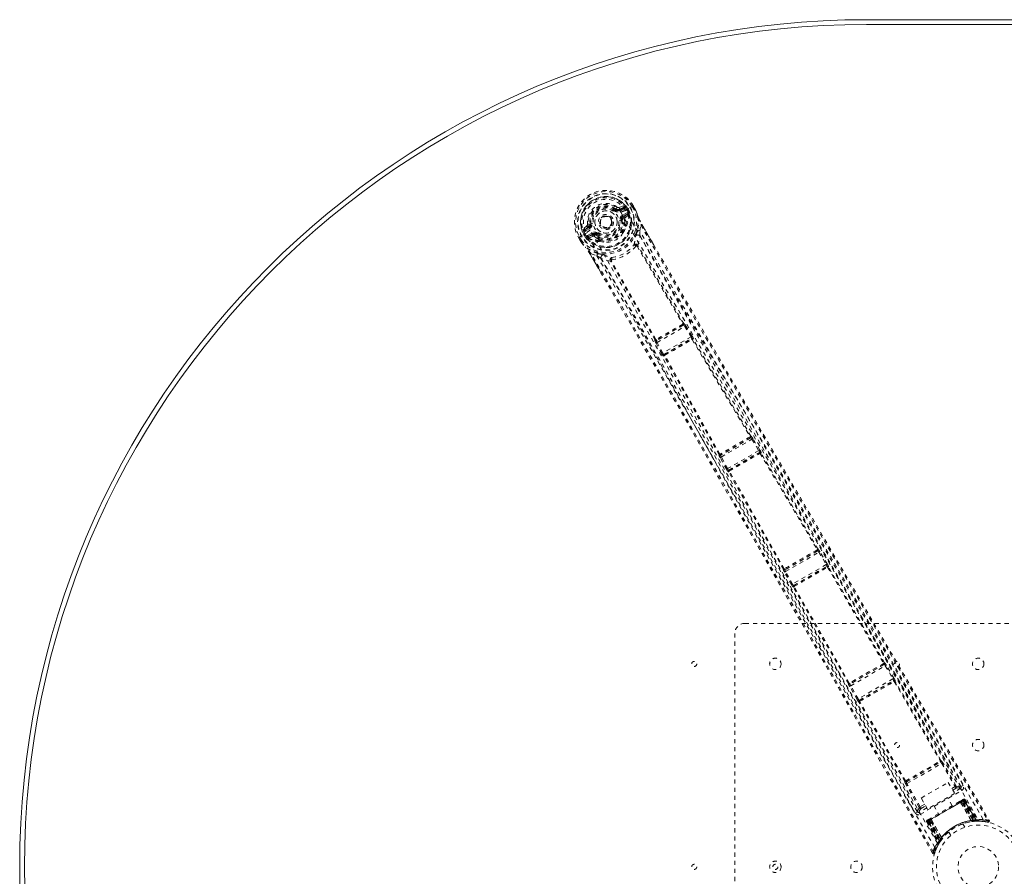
# Model space of a CAD drawing. Header units: inches. Extents: x 17.8 to 113.3, y 41.2 to 83.
# Tile 2 of 6: x 17.8 to 42.1, y 61.8 to 83. Entities that reach past the tile are written whole.
import ezdxf

# ---------------------------------------------------------------- set-up
doc = ezdxf.new("R2010")
doc.units = ezdxf.units.IN
doc.header["$MEASUREMENT"] = 0
doc.linetypes.add('SLD-Dashed', pattern=[0.075, 0.05, -0.025])
doc.linetypes.add('SLD-Solid', pattern=[0])

msp = doc.modelspace()

# ---------------------------------------------------------------- linework, layer by layer
at = {"color": 7, "linetype": 'SLD-Solid', "lineweight": 15}
for p, q in [((38.708, 82.956), (92.458, 82.956)), ((92.458, 82.837), (38.708, 82.837)), ((38.708, 82.837), (92.458, 82.837))]:
    msp.add_line(p, q, dxfattribs=at)
at = {"color": 7, "linetype": 'SLD-Dashed', "lineweight": 0}
for p, q in [((32.511, 78.271), (32.526, 78.29)), ((32.562, 78.337), (32.526, 78.29)), ((32.526, 78.29), (32.532, 78.286)), ((32.599, 78.282), (32.71, 78.323)), ((32.599, 78.282), (32.61, 78.264)), ((32.719, 78.369), (32.604, 78.33)), ((32.71, 78.323), (32.61, 78.264)), ((32.725, 78.297), (32.625, 78.238)), ((32.686, 78.133), (32.797, 78.197)), ((32.701, 78.107), (32.812, 78.171)), ((32.812, 78.171), (32.713, 78.085)), ((32.753, 78.075), (32.843, 78.151)), ((32.761, 78.252), (32.907, 78.336)), ((32.761, 78.252), (32.761, 78.252)), ((32.796, 78.272), (32.8, 78.274)), ((32.833, 78.205), (32.796, 78.272)), ((32.796, 78.272), (32.796, 78.272)), ((32.835, 78.212), (32.8, 78.274)), ((32.826, 78.289), (32.862, 78.226)), ((32.841, 78.192), (32.833, 78.205)), ((32.862, 78.225), (32.836, 78.212)), ((32.836, 78.211), (32.841, 78.192)), ((32.836, 78.211), (32.846, 78.187)), ((32.846, 78.165), (32.843, 78.151)), ((32.843, 78.151), (32.843, 78.151)), ((32.843, 78.151), (32.843, 78.151)), ((32.846, 78.165), (32.847, 78.169)), ((32.846, 78.165), (32.846, 78.165)), ((32.862, 78.226), (32.862, 78.225)), ((32.907, 78.336), (32.953, 78.363)), ((32.969, 78.283), (32.931, 78.35)), ((32.957, 78.365), (32.953, 78.363)), ((32.994, 78.296), (32.955, 78.364)), ((32.957, 78.365), (32.995, 78.297)), ((32.995, 78.297), (32.995, 78.297)), ((33.018, 78.256), (33.02, 78.252)), ((31.887, 77.921), (31.911, 77.924)), ((32.414, 78.058), (32.419, 78.049)), ((32.419, 78.049), (32.426, 78.037)), ((32.686, 78.022), (32.657, 78.019)), ((32.694, 77.927), (32.686, 78.022)), ((32.713, 78.085), (32.701, 78.107)), ((32.746, 77.896), (32.727, 77.93)), ((32.749, 77.939), (32.741, 78.041)), ((32.768, 77.906), (32.749, 77.939)), ((33.168, 77.912), (33.455, 77.415)), ((31.802, 77.698), (31.676, 77.625)), ((31.813, 77.873), (31.722, 77.794)), ((31.774, 77.598), (31.737, 77.661)), ((31.768, 77.678), (31.763, 77.676)), ((31.763, 77.676), (31.799, 77.614)), ((31.766, 77.777), (31.857, 77.853)), ((31.867, 77.836), (31.766, 77.777)), ((31.806, 77.612), (31.768, 77.678)), ((31.882, 77.81), (31.781, 77.751)), ((31.802, 77.698), (31.802, 77.698)), ((31.831, 77.639), (31.943, 77.704)), ((31.846, 77.613), (31.958, 77.678)), ((31.97, 77.657), (31.846, 77.613)), ((31.857, 77.853), (31.867, 77.836)), ((31.97, 77.657), (31.958, 77.678)), ((32.039, 77.649), (32.019, 77.659)), ((32.056, 77.672), (32.039, 77.649)), ((32.776, 77.882), (32.775, 77.86)), ((33.117, 77.749), (33.143, 77.897)), ((31.61, 77.587), (31.606, 77.585)), ((31.606, 77.585), (31.646, 77.518)), ((31.607, 77.586), (31.647, 77.518)), ((31.656, 77.614), (31.61, 77.587)), ((31.632, 77.6), (31.671, 77.533)), ((31.646, 77.518), (31.646, 77.518)), ((31.676, 77.625), (31.656, 77.614)), ((31.67, 77.478), (31.673, 77.474)), ((31.775, 77.597), (31.774, 77.598)), ((31.799, 77.614), (31.775, 77.597)), ((31.8, 77.613), (31.814, 77.599)), ((31.814, 77.599), (31.806, 77.612)), ((31.831, 77.583), (31.835, 77.581)), ((31.835, 77.581), (31.849, 77.577)), ((31.96, 77.616), (31.849, 77.577)), ((32.039, 77.649), (32.117, 77.594)), ((32.099, 77.519), (32.079, 77.552)), ((32.098, 77.567), (32.117, 77.533)), ((32.135, 77.49), (32.115, 77.501)), ((31.785, 77.34), (31.774, 77.354)), ((32.197, 76.65), (31.893, 77.176)), ((31.919, 77.19), (32.06, 77.139)), ((33.05, 77.372), (33.05, 77.373)), ((33.05, 77.372), (34.178, 75.459)), ((33.066, 77.398), (33.066, 77.398)), ((34.199, 75.469), (33.072, 77.381)), ((32.388, 77.007), (32.388, 77.007)), ((33.493, 75.062), (32.401, 76.994)), ((32.419, 77.009), (32.419, 77.008)), ((33.512, 75.075), (32.42, 77.008)), ((34.193, 75.428), (33.531, 75.046)), ((33.542, 75.001), (34.227, 75.396)), ((34.175, 75.452), (34.175, 75.452)), ((34.189, 75.427), (34.193, 75.428)), ((34.203, 75.47), (34.199, 75.469)), ((34.227, 75.396), (34.381, 75.145)), ((34.252, 75.412), (34.237, 75.435)), ((34.406, 75.16), (34.252, 75.412)), ((33.49, 75.058), (33.493, 75.062)), ((33.516, 74.987), (33.504, 75.012)), ((33.657, 74.728), (33.516, 74.987)), ((33.531, 75.046), (33.534, 75.05)), ((33.683, 74.742), (33.542, 75.001)), ((34.381, 75.145), (33.683, 74.742)), ((33.713, 74.707), (34.396, 75.102)), ((34.396, 75.102), (34.389, 75.093)), ((34.401, 75.074), (34.401, 75.074)), ((34.429, 75.083), (34.436, 75.091)), ((33.713, 74.669), (33.701, 74.667)), ((33.724, 74.709), (33.713, 74.707)), ((35.849, 72.65), (35.109, 72.223)), ((35.123, 72.18), (35.88, 72.616)), ((35.846, 72.65), (35.849, 72.65)), ((35.859, 72.692), (35.857, 72.692)), ((35.88, 72.616), (36.05, 72.337)), ((36.075, 72.352), (35.905, 72.632)), ((36.05, 72.337), (35.28, 71.893)), ((35.068, 72.235), (35.069, 72.237)), ((35.254, 71.878), (35.097, 72.165)), ((35.109, 72.223), (35.111, 72.225)), ((35.28, 71.893), (35.123, 72.18)), ((35.308, 71.857), (36.067, 72.295)), ((36.067, 72.295), (36.063, 72.289)), ((36.083, 72.269), (37.489, 69.897)), ((36.103, 72.278), (36.107, 72.284)), ((37.509, 69.907), (36.103, 72.278)), ((35.315, 71.857), (35.308, 71.857)), ((35.304, 71.817), (35.297, 71.816)), ((36.655, 69.414), (35.304, 71.817)), ((36.673, 69.426), (35.323, 71.83)), ((37.511, 69.907), (37.509, 69.907)), ((37.5, 69.866), (36.695, 69.401)), ((36.71, 69.358), (37.53, 69.831)), ((37.495, 69.864), (37.495, 69.864)), ((37.499, 69.866), (37.5, 69.866)), ((37.53, 69.831), (37.711, 69.528)), ((37.736, 69.544), (37.556, 69.846)), ((36.654, 69.412), (36.655, 69.414)), ((36.699, 69.405), (36.7, 69.405)), ((37.711, 69.528), (36.882, 69.05)), ((36.91, 69.014), (37.728, 69.486)), ((37.722, 69.48), (37.722, 69.48)), ((37.728, 69.486), (37.725, 69.482)), ((37.746, 69.462), (39.127, 67.1)), ((37.766, 69.471), (37.769, 69.476)), ((39.147, 67.11), (37.766, 69.471)), ((36.856, 69.035), (36.684, 69.343)), ((36.695, 69.401), (36.696, 69.402)), ((36.882, 69.05), (36.71, 69.358)), ((36.904, 68.974), (36.899, 68.973)), ((38.259, 66.597), (36.904, 68.974)), ((36.915, 69.014), (36.91, 69.014)), ((36.918, 69.016), (36.918, 69.016)), ((38.277, 66.609), (36.922, 68.986)), ((35.708, 68.081), (47.208, 68.081)), ((35.458, 56.331), (35.458, 67.831)), ((39.138, 67.069), (38.299, 66.584)), ((38.314, 66.541), (39.167, 67.034)), ((39.132, 67.067), (39.132, 67.067)), ((39.136, 67.069), (39.138, 67.069)), ((39.148, 67.11), (39.147, 67.11)), ((39.167, 67.034), (39.355, 66.714)), ((39.38, 66.729), (39.193, 67.049)), ((38.258, 66.596), (38.259, 66.597)), ((38.471, 66.204), (38.288, 66.527)), ((38.299, 66.584), (38.3, 66.586)), ((38.303, 66.588), (38.303, 66.588)), ((38.497, 66.219), (38.314, 66.541)), ((39.355, 66.714), (38.497, 66.219)), ((38.526, 66.184), (39.371, 66.672)), ((39.366, 66.666), (39.365, 66.666)), ((39.371, 66.672), (39.369, 66.668)), ((39.39, 66.647), (40.52, 64.694)), ((39.409, 66.657), (39.412, 66.661)), ((40.539, 64.704), (39.409, 66.657)), ((38.519, 66.143), (38.515, 66.143)), ((39.646, 64.188), (38.519, 66.143)), ((38.53, 66.184), (38.526, 66.184)), ((38.534, 66.186), (38.533, 66.186)), ((39.664, 64.2), (38.537, 66.155)), ((39.686, 64.176), (40.53, 64.663)), ((39.701, 64.133), (40.559, 64.629)), ((40.529, 64.663), (40.53, 64.663)), ((40.54, 64.704), (40.539, 64.704)), ((40.559, 64.629), (40.89, 64.058)), ((40.916, 64.073), (40.585, 64.644)), ((39.645, 64.188), (39.646, 64.188)), ((40.004, 63.546), (39.675, 64.119)), ((39.686, 64.176), (39.686, 64.177)), ((40.03, 63.561), (39.701, 64.133)), ((40.054, 63.777), (40.72, 64.162)), ((40.72, 64.162), (40.877, 63.89)), ((41.033, 64.057), (41.085, 64.088)), ((40.03, 63.374), (41.053, 63.964)), ((40.877, 63.89), (40.211, 63.505)), ((40.807, 64.01), (40.89, 64.058)), ((40.83, 63.971), (40.914, 64.02)), ((41.023, 64.016), (40.858, 63.921)), ((41.032, 64.059), (41.031, 64.061)), ((41.037, 64.047), (41.033, 64.057)), ((41.037, 64.047), (41.033, 64.056)), ((40.141, 63.626), (40.03, 63.561)), ((40.051, 63.521), (40.164, 63.587)), ((40.211, 63.505), (40.054, 63.777)), ((40.221, 63.209), (41.1, 63.717)), ((41.088, 63.71), (40.232, 63.216)), ((40.248, 63.225), (41.072, 63.701)), ((40.361, 63.592), (40.477, 63.39)), ((40.815, 63.585), (40.698, 63.787)), ((41.066, 63.73), (41.019, 63.703)), ((41.023, 63.672), (41.021, 63.671)), ((41.286, 63.221), (41.021, 63.671)), ((41.023, 63.672), (41.29, 63.221)), ((41.047, 63.686), (41.048, 63.687)), ((41.339, 63.218), (41.047, 63.686)), ((41.106, 63.72), (41.048, 63.687)), ((41.048, 63.687), (41.341, 63.219)), ((41.344, 63.231), (41.072, 63.701)), ((41.088, 63.71), (41.122, 63.729)), ((41.088, 63.71), (41.364, 63.233)), ((41.1, 63.717), (41.379, 63.234)), ((41.419, 63.219), (41.104, 63.723)), ((41.106, 63.72), (41.417, 63.222)), ((41.134, 63.736), (41.122, 63.729)), ((41.122, 63.729), (41.439, 63.222)), ((41.134, 63.736), (41.455, 63.222)), ((39.906, 63.407), (39.959, 63.437)), ((39.957, 63.44), (39.958, 63.439)), ((39.959, 63.437), (39.966, 63.428)), ((39.96, 63.436), (39.966, 63.429)), ((40.192, 63.537), (40, 63.426)), ((40.187, 63.189), (40.22, 63.209)), ((40.198, 63.196), (40.187, 63.189)), ((40.187, 63.189), (40.471, 62.654)), ((40.198, 63.196), (40.479, 62.668)), ((40.213, 63.209), (40.492, 62.684)), ((40.272, 63.239), (40.214, 63.205)), ((40.214, 63.205), (40.49, 62.687)), ((40.499, 62.726), (40.22, 63.209)), ((40.273, 63.272), (40.226, 63.245)), ((40.232, 63.216), (40.507, 62.738)), ((40.248, 63.225), (40.519, 62.755)), ((40.272, 63.239), (40.273, 63.239)), ((40.531, 62.751), (40.272, 63.239)), ((40.273, 63.239), (40.532, 62.753)), ((40.299, 63.254), (40.297, 63.253)), ((40.554, 62.796), (40.297, 63.253)), ((40.299, 63.254), (40.556, 62.8)), ((41.078, 63.139), (41.075, 63.138)), ((41.126, 63.056), (41.078, 63.139)), ((41.286, 63.221), (41.29, 63.221)), ((41.296, 63.196), (41.302, 63.197)), ((41.341, 63.219), (41.339, 63.218)), ((41.341, 63.219), (41.417, 63.222)), ((41.344, 63.231), (41.347, 63.202)), ((41.365, 63.204), (41.367, 63.204)), ((41.367, 63.204), (41.368, 63.204)), ((41.368, 63.204), (41.443, 63.208)), ((41.379, 63.205), (41.381, 63.205)), ((41.439, 63.222), (41.455, 63.222)), ((41.457, 63.209), (41.473, 63.209)), ((41.464, 63.208), (41.48, 63.208)), ((41.696, 63.183), (41.57, 63.198)), ((40.732, 62.939), (40.78, 62.856)), ((41.126, 63.056), (41.124, 63.055)), ((40.494, 62.663), (40.437, 62.557)), ((40.471, 62.654), (40.479, 62.668)), ((40.471, 62.625), (40.479, 62.639)), ((40.489, 62.657), (40.53, 62.72)), ((40.49, 62.687), (40.531, 62.751)), ((40.523, 62.71), (40.499, 62.726)), ((40.542, 62.738), (40.519, 62.755)), ((40.53, 62.72), (40.531, 62.722)), ((40.532, 62.753), (40.531, 62.751)), ((40.532, 62.723), (40.531, 62.722)), ((40.562, 62.762), (40.543, 62.735)), ((40.554, 62.796), (40.556, 62.8)), ((40.33, 62.42), (40.356, 62.435)), ((40.433, 62.55), (40.385, 62.426)), ((40.425, 62.533), (40.434, 62.556))]:
    msp.add_line(p, q, dxfattribs=at)
at = {"color": 7, "linetype": 'SLD-Dashed', "lineweight": 0, "flags": 128}
for points in [[(32.651, 78.209), (32.606, 78.274), (32.546, 78.329), (32.475, 78.369), (32.397, 78.395), (32.314, 78.404), (32.23, 78.398), (32.148, 78.376), (32.071, 78.34), (32.001, 78.291), (31.941, 78.231), (31.894, 78.162), (31.861, 78.085), (31.843, 78.004), (31.843, 77.923), (31.86, 77.844), (31.894, 77.772)], [(32.493, 78.247), (32.497, 78.251), (32.5, 78.256), (32.503, 78.26), (32.506, 78.263), (32.508, 78.266), (32.51, 78.269), (32.511, 78.27), (32.511, 78.271)], [(32.625, 78.238), (32.622, 78.243), (32.619, 78.248), (32.616, 78.253), (32.614, 78.257), (32.612, 78.26), (32.611, 78.262), (32.61, 78.264), (32.61, 78.264)], [(32.651, 78.209), (33.627, 76.537), (34.62, 74.871), (35.619, 73.206), (36.617, 71.537), (37.61, 69.863), (38.9, 67.663), (40.181, 65.455), (41.456, 63.243)], [(32.725, 78.297), (32.723, 78.302), (32.72, 78.306), (32.717, 78.311), (32.715, 78.315), (32.713, 78.318), (32.712, 78.32), (32.711, 78.322), (32.71, 78.323)], [(32.754, 78.333), (32.743, 78.312), (32.725, 78.297)], [(41.578, 63.249), (40.359, 65.366), (39.134, 67.479), (37.902, 69.585), (36.661, 71.683), (35.68, 73.327), (34.698, 74.967), (33.722, 76.608), (32.761, 78.252)], [(32.797, 78.197), (32.815, 78.204), (32.833, 78.205)], [(32.812, 78.171), (32.812, 78.172), (32.811, 78.174), (32.81, 78.176), (32.808, 78.179), (32.806, 78.183), (32.803, 78.188), (32.8, 78.192), (32.797, 78.197)], [(32.836, 78.212), (32.836, 78.212), (32.836, 78.211)], [(32.931, 78.35), (32.937, 78.353), (32.942, 78.356), (32.947, 78.359), (32.951, 78.361), (32.954, 78.363), (32.956, 78.364), (32.957, 78.365), (32.957, 78.365)], [(32.969, 78.283), (32.975, 78.286), (32.98, 78.288), (32.985, 78.291), (32.989, 78.294), (32.992, 78.296), (32.994, 78.297), (32.995, 78.297), (32.995, 78.297)], [(33.02, 78.252), (33.02, 78.251), (33.019, 78.25), (33.018, 78.25), (33.017, 78.251), (33.012, 78.259), (33.01, 78.262), (33.008, 78.262), (33.006, 78.262), (33.003, 78.262), (33.001, 78.261), (32.999, 78.261), (32.997, 78.262), (32.993, 78.268), (32.99, 78.271), (32.986, 78.274), (32.977, 78.277), (32.973, 78.279), (32.969, 78.283)], [(33.018, 78.256), (33.051, 78.173), (33.073, 78.104)], [(33.077, 78.094), (33.054, 78.166), (33.02, 78.252)], [(31.94, 77.928), (31.935, 77.927), (31.929, 77.926), (31.924, 77.926), (31.92, 77.925), (31.916, 77.925), (31.913, 77.924), (31.911, 77.924), (31.911, 77.924)], [(32.627, 78.015), (32.633, 78.015), (32.638, 78.016), (32.643, 78.017), (32.648, 78.017), (32.651, 78.018), (32.654, 78.018), (32.656, 78.018), (32.657, 78.019)], [(32.686, 78.133), (32.688, 78.128), (32.691, 78.123), (32.694, 78.119), (32.696, 78.115), (32.698, 78.111), (32.699, 78.109), (32.7, 78.107), (32.701, 78.107)], [(32.741, 78.041), (32.744, 78.063), (32.753, 78.075)], [(32.768, 77.906), (32.776, 77.883), (32.776, 77.882)], [(33.077, 78.094), (33.085, 77.919), (33.06, 77.763)], [(33.073, 78.104), (33.08, 78.085), (33.091, 78.063)], [(33.077, 78.094), (33.076, 78.099), (33.073, 78.104)], [(33.091, 78.063), (33.113, 78.014), (33.168, 77.912)], [(33.168, 77.912), (33.168, 77.912), (33.167, 77.911), (33.165, 77.91), (33.162, 77.908), (33.159, 77.906), (33.154, 77.903), (33.149, 77.9), (33.143, 77.897)], [(33.452, 77.413), (33.331, 77.624), (33.167, 77.911)], [(31.781, 77.751), (31.759, 77.744), (31.735, 77.745)], [(31.766, 77.777), (31.766, 77.777), (31.767, 77.775), (31.769, 77.773), (31.771, 77.77), (31.773, 77.766), (31.775, 77.761), (31.778, 77.756), (31.781, 77.751)], [(40.386, 62.561), (39.163, 64.675), (37.945, 66.792), (36.737, 68.912), (35.541, 71.037), (34.608, 72.708), (33.678, 74.378), (32.746, 76.044), (31.802, 77.698)], [(31.882, 77.81), (31.879, 77.815), (31.876, 77.819), (31.874, 77.824), (31.872, 77.828), (31.87, 77.831), (31.868, 77.833), (31.867, 77.835), (31.867, 77.836)], [(40.453, 62.663), (39.232, 64.773), (38.018, 66.886), (36.814, 69.002), (35.622, 71.122), (34.693, 72.791), (33.767, 74.458), (32.837, 76.121), (31.894, 77.772)], [(31.943, 77.704), (31.946, 77.699), (31.949, 77.694), (31.951, 77.69), (31.953, 77.686), (31.955, 77.683), (31.957, 77.68), (31.958, 77.679), (31.958, 77.678)], [(32.074, 77.696), (32.071, 77.691), (32.068, 77.687), (32.065, 77.683), (32.062, 77.679), (32.06, 77.676), (32.058, 77.674), (32.057, 77.672), (32.056, 77.672)], [(32.71, 77.712), (32.741, 77.764), (32.775, 77.86)], [(41.085, 64.088), (40.776, 64.615), (40.45, 65.173), (40.105, 65.762), (39.742, 66.381), (39.367, 67.021), (39.317, 67.107), (39.266, 67.194), (39.215, 67.281), (39.164, 67.369), (39.113, 67.457), (39.048, 67.567), (38.853, 67.9), (38.68, 68.196), (38.528, 68.455), (38.397, 68.678), (38.326, 68.8), (38.262, 68.908), (38.208, 69.001), (38.162, 69.08), (38.125, 69.143), (38.096, 69.192), (38.03, 69.305), (37.942, 69.456), (37.678, 69.906), (37.435, 70.322), (37.318, 70.52), (37.208, 70.71), (37.102, 70.89), (36.971, 71.114), (36.838, 71.341), (36.709, 71.561), (36.583, 71.777), (36.019, 72.743), (35.419, 73.771), (34.846, 74.756), (34.266, 75.755), (33.684, 76.762), (33.117, 77.749)], [(33.143, 77.897), (33.807, 76.738), (34.484, 75.565), (35.176, 74.373), (35.842, 73.227), (36.531, 72.047), (37.22, 70.868), (37.877, 69.745), (38.46, 68.75), (38.867, 68.054), (39.536, 66.911), (40.114, 65.925), (40.664, 64.985), (41.194, 64.08), (41.702, 63.212)], [(31.606, 77.585), (31.606, 77.585), (31.607, 77.586), (31.609, 77.587), (31.612, 77.589), (31.616, 77.591), (31.621, 77.594), (31.627, 77.597), (31.632, 77.6)], [(31.671, 77.533), (31.666, 77.53), (31.661, 77.526), (31.656, 77.524), (31.652, 77.521), (31.649, 77.52), (31.646, 77.519), (31.645, 77.518), (31.646, 77.518)], [(31.671, 77.533), (31.672, 77.528), (31.671, 77.515), (31.671, 77.51), (31.673, 77.505), (31.675, 77.501), (31.675, 77.499), (31.675, 77.497), (31.672, 77.494), (31.67, 77.491), (31.669, 77.49), (31.669, 77.488), (31.67, 77.484), (31.674, 77.476), (31.674, 77.475), (31.674, 77.474), (31.674, 77.474), (31.673, 77.474)], [(31.67, 77.478), (31.725, 77.408), (31.774, 77.354)], [(31.673, 77.474), (31.73, 77.402), (31.781, 77.346)], [(31.8, 77.613), (31.799, 77.614), (31.799, 77.614)], [(31.806, 77.612), (31.817, 77.628), (31.831, 77.639)], [(31.831, 77.639), (31.834, 77.634), (31.837, 77.63), (31.839, 77.625), (31.842, 77.621), (31.843, 77.618), (31.845, 77.616), (31.846, 77.614), (31.846, 77.613)], [(31.995, 77.611), (31.974, 77.619), (31.96, 77.616)], [(32.079, 77.552), (32.039, 77.577), (31.995, 77.611)], [(32.115, 77.501), (32.114, 77.501), (32.099, 77.519)], [(32.135, 77.49), (32.235, 77.472), (32.296, 77.473)], [(33.021, 77.639), (33.018, 77.627), (33.016, 77.618)], [(33.066, 77.398), (33.059, 77.407), (33.051, 77.412), (33.042, 77.414), (33.034, 77.413), (33.028, 77.408), (33.023, 77.4), (33.022, 77.39), (33.023, 77.38)], [(33.066, 77.398), (33.101, 77.509), (33.121, 77.622)], [(41.033, 64.057), (39.049, 67.446), (37.065, 70.834), (35.086, 74.224), (33.121, 77.622)], [(33.455, 77.415), (35.292, 74.232), (37.433, 70.562), (39.581, 66.895), (41.728, 63.227)], [(31.774, 77.354), (31.777, 77.349), (31.781, 77.346)], [(32.076, 77.195), (31.928, 77.251), (31.781, 77.346)], [(31.893, 77.176), (31.893, 77.176), (31.894, 77.176), (31.896, 77.177), (31.899, 77.179), (31.903, 77.181), (31.908, 77.184), (31.913, 77.187), (31.919, 77.19)], [(31.895, 77.176), (32.034, 76.936), (32.155, 76.729), (32.2, 76.651)], [(40.356, 62.435), (39.894, 63.248), (39.413, 64.093), (38.914, 64.969), (38.534, 65.637), (38.483, 65.726), (38.432, 65.815), (38.381, 65.904), (38.33, 65.994), (38.279, 66.084), (38.218, 66.192), (38.036, 66.511), (37.871, 66.802), (37.721, 67.066), (37.586, 67.302), (37.335, 67.743), (37.115, 68.129), (36.79, 68.701), (36.493, 69.221), (36.225, 69.692), (35.924, 70.22), (35.617, 70.759), (35.023, 71.8), (34.39, 72.907), (33.777, 73.976), (33.158, 75.052), (32.533, 76.134), (31.919, 77.19)], [(32.06, 77.139), (32.44, 76.483), (32.838, 75.795), (33.252, 75.076), (33.684, 74.324), (34.107, 73.586), (34.463, 72.963), (34.803, 72.368), (35.168, 71.729), (35.558, 71.047), (35.677, 70.837), (35.799, 70.623), (35.923, 70.406), (36.031, 70.217), (36.118, 70.063), (36.21, 69.902), (36.306, 69.734), (36.406, 69.558), (36.608, 69.202), (36.826, 68.819), (37.06, 68.409), (37.105, 68.329), (37.117, 68.308), (37.125, 68.294), (37.137, 68.274), (37.151, 68.248), (37.169, 68.217), (37.189, 68.181), (37.262, 68.054), (37.357, 67.886), (37.457, 67.711), (37.573, 67.508), (37.705, 67.274), (37.762, 67.175), (37.821, 67.071), (37.883, 66.962), (37.947, 66.849), (37.988, 66.777), (38.028, 66.708), (38.441, 65.982), (38.839, 65.283), (39.216, 64.62), (39.572, 63.995), (39.906, 63.407)], [(32.388, 77.007), (32.276, 77.033), (32.167, 77.072)], [(32.167, 77.072), (34.128, 73.671), (36.074, 70.262), (38.016, 66.849), (39.959, 63.437)], [(32.203, 77.166), (32.215, 77.163), (32.223, 77.161)], [(32.427, 77.036), (32.418, 77.042), (32.409, 77.045), (32.4, 77.045), (32.392, 77.042), (32.387, 77.036), (32.384, 77.027), (32.385, 77.017), (32.388, 77.007)], [(40.33, 62.42), (38.228, 66.114), (36.125, 69.807), (34.018, 73.497), (32.197, 76.65)], [(34.175, 75.452), (34.176, 75.452), (34.176, 75.453), (34.177, 75.455), (34.178, 75.459)], [(34.189, 75.427), (34.194, 75.432), (34.198, 75.437), (34.2, 75.443), (34.199, 75.449), (34.196, 75.454), (34.191, 75.457), (34.185, 75.459), (34.178, 75.459)], [(34.227, 75.396), (34.235, 75.401), (34.244, 75.406), (34.249, 75.41), (34.252, 75.412)], [(33.512, 75.075), (33.509, 75.069), (33.507, 75.063), (33.508, 75.056), (33.511, 75.051), (33.515, 75.048), (33.521, 75.046), (33.528, 75.047), (33.534, 75.05)], [(33.512, 75.075), (33.516, 75.073), (33.518, 75.073), (33.519, 75.073), (33.52, 75.074)], [(33.516, 74.987), (33.519, 74.988), (33.525, 74.992), (33.533, 74.996), (33.542, 75.001)], [(34.381, 75.145), (34.386, 75.148), (34.39, 75.15), (34.394, 75.153), (34.398, 75.155), (34.401, 75.157), (34.403, 75.159), (34.405, 75.16), (34.406, 75.16)], [(34.408, 75.073), (34.411, 75.078), (34.412, 75.084), (34.411, 75.089), (34.409, 75.093), (34.405, 75.095), (34.4, 75.096), (34.394, 75.095), (34.389, 75.093)], [(34.408, 75.073), (35.121, 73.878), (35.836, 72.682)], [(35.857, 72.692), (35.142, 73.888), (34.429, 75.083)], [(33.657, 74.728), (33.658, 74.728), (33.66, 74.729), (33.662, 74.731), (33.666, 74.732), (33.669, 74.735), (33.674, 74.737), (33.678, 74.739), (33.683, 74.742)], [(35.069, 72.237), (34.391, 73.454), (33.713, 74.669)], [(33.724, 74.709), (33.719, 74.705), (33.715, 74.701), (33.714, 74.696), (33.714, 74.691), (33.716, 74.687), (33.72, 74.684), (33.726, 74.683), (33.732, 74.683)], [(33.734, 74.689), (33.733, 74.688), (33.733, 74.688), (33.732, 74.686), (33.732, 74.683)], [(35.088, 72.25), (34.41, 73.467), (33.732, 74.683)], [(35.834, 72.675), (35.834, 72.675), (35.835, 72.676), (35.836, 72.678), (35.836, 72.682)], [(35.846, 72.65), (35.852, 72.655), (35.856, 72.66), (35.858, 72.666), (35.857, 72.671), (35.854, 72.676), (35.849, 72.68), (35.843, 72.682), (35.836, 72.682)], [(35.88, 72.616), (35.889, 72.622), (35.897, 72.627), (35.903, 72.63), (35.905, 72.632)], [(35.903, 72.631), (35.897, 72.644), (35.895, 72.648)], [(36.05, 72.337), (36.054, 72.339), (36.059, 72.342), (36.063, 72.345), (36.067, 72.347), (36.07, 72.349), (36.073, 72.35), (36.074, 72.352), (36.075, 72.352)], [(35.088, 72.25), (35.085, 72.244), (35.083, 72.238), (35.084, 72.232), (35.087, 72.227), (35.091, 72.224), (35.097, 72.222), (35.104, 72.223), (35.111, 72.225)], [(35.088, 72.182), (35.091, 72.178), (35.099, 72.166)], [(35.097, 72.165), (35.1, 72.167), (35.106, 72.17), (35.114, 72.175), (35.123, 72.18)], [(36.083, 72.269), (36.086, 72.274), (36.087, 72.279), (36.087, 72.284), (36.084, 72.288), (36.08, 72.291), (36.075, 72.292), (36.069, 72.291), (36.063, 72.289)], [(35.254, 71.878), (35.255, 71.879), (35.257, 71.88), (35.26, 71.881), (35.263, 71.883), (35.267, 71.885), (35.271, 71.887), (35.276, 71.89), (35.28, 71.893)], [(35.315, 71.857), (35.31, 71.853), (35.307, 71.849), (35.305, 71.844), (35.305, 71.839), (35.307, 71.835), (35.311, 71.831), (35.317, 71.83), (35.323, 71.83)], [(35.325, 71.836), (35.324, 71.836), (35.324, 71.835), (35.323, 71.833), (35.323, 71.83)], [(37.487, 69.89), (37.488, 69.891), (37.488, 69.891), (37.489, 69.893), (37.489, 69.897)], [(37.499, 69.866), (37.504, 69.87), (37.508, 69.875), (37.51, 69.881), (37.51, 69.887), (37.507, 69.892), (37.502, 69.895), (37.496, 69.897), (37.489, 69.897)], [(37.53, 69.831), (37.539, 69.836), (37.547, 69.841), (37.553, 69.845), (37.556, 69.846)], [(37.554, 69.845), (37.548, 69.858), (37.545, 69.863)], [(36.673, 69.426), (36.67, 69.42), (36.669, 69.414), (36.669, 69.408), (36.672, 69.403), (36.677, 69.4), (36.683, 69.399), (36.689, 69.4), (36.696, 69.402)], [(36.673, 69.426), (36.677, 69.424), (36.679, 69.424), (36.68, 69.424), (36.681, 69.425)], [(37.711, 69.528), (37.715, 69.531), (37.72, 69.534), (37.724, 69.536), (37.728, 69.539), (37.731, 69.54), (37.734, 69.542), (37.735, 69.543), (37.736, 69.544)], [(37.746, 69.462), (37.749, 69.467), (37.75, 69.473), (37.749, 69.478), (37.747, 69.482), (37.743, 69.484), (37.737, 69.485), (37.731, 69.485), (37.725, 69.482)], [(37.746, 69.462), (37.743, 69.463), (37.741, 69.463), (37.74, 69.463), (37.739, 69.463)], [(36.675, 69.36), (36.678, 69.355), (36.686, 69.344)], [(36.684, 69.343), (36.687, 69.345), (36.693, 69.348), (36.701, 69.353), (36.71, 69.358)], [(36.856, 69.035), (36.857, 69.036), (36.859, 69.037), (36.861, 69.038), (36.865, 69.04), (36.868, 69.042), (36.873, 69.045), (36.877, 69.047), (36.882, 69.05)], [(36.915, 69.014), (36.91, 69.01), (36.906, 69.005), (36.904, 69), (36.904, 68.995), (36.907, 68.991), (36.911, 68.988), (36.916, 68.986), (36.922, 68.986)], [(36.925, 68.992), (36.924, 68.992), (36.923, 68.991), (36.922, 68.99), (36.922, 68.986)], [(40.745, 64.55), (40.521, 64.932), (40.233, 65.424), (39.965, 65.883), (39.716, 66.308), (39.49, 66.693), (39.284, 67.045), (39.097, 67.364), (38.929, 67.651), (38.699, 68.044), (38.549, 68.3)], [(39.125, 67.093), (39.125, 67.093), (39.126, 67.094), (39.127, 67.096), (39.127, 67.1)], [(39.136, 67.069), (39.141, 67.073), (39.145, 67.078), (39.147, 67.084), (39.147, 67.089), (39.144, 67.094), (39.14, 67.098), (39.134, 67.1), (39.127, 67.1)], [(39.167, 67.034), (39.176, 67.039), (39.184, 67.044), (39.19, 67.047), (39.193, 67.049)], [(39.191, 67.048), (39.186, 67.059), (39.184, 67.062)], [(38.277, 66.609), (38.274, 66.603), (38.273, 66.597), (38.274, 66.591), (38.276, 66.587), (38.281, 66.584), (38.287, 66.582), (38.293, 66.583), (38.3, 66.586)], [(38.277, 66.609), (38.281, 66.607), (38.283, 66.607), (38.284, 66.607), (38.284, 66.608)], [(38.281, 66.541), (38.283, 66.537), (38.29, 66.528)], [(38.288, 66.527), (38.291, 66.528), (38.297, 66.532), (38.305, 66.536), (38.314, 66.541)], [(39.355, 66.714), (39.359, 66.717), (39.364, 66.72), (39.368, 66.722), (39.372, 66.724), (39.375, 66.726), (39.378, 66.728), (39.379, 66.729), (39.38, 66.729)], [(39.39, 66.647), (39.393, 66.653), (39.394, 66.659), (39.393, 66.664), (39.391, 66.668), (39.386, 66.671), (39.381, 66.672), (39.375, 66.671), (39.369, 66.668)], [(39.39, 66.647), (39.387, 66.649), (39.385, 66.649), (39.384, 66.649), (39.383, 66.649)], [(38.471, 66.204), (38.472, 66.205), (38.474, 66.206), (38.476, 66.207), (38.48, 66.209), (38.484, 66.211), (38.488, 66.214), (38.492, 66.216), (38.497, 66.219)], [(38.53, 66.184), (38.525, 66.18), (38.521, 66.175), (38.519, 66.17), (38.519, 66.165), (38.522, 66.16), (38.526, 66.157), (38.531, 66.155), (38.537, 66.155)], [(38.54, 66.162), (38.539, 66.161), (38.538, 66.16), (38.538, 66.159), (38.537, 66.155)], [(39.672, 64.198), (39.881, 64.319), (40.095, 64.443), (40.308, 64.566), (40.518, 64.687)], [(39.69, 64.179), (39.792, 64.238), (39.895, 64.297), (39.998, 64.357), (40.102, 64.417), (40.197, 64.472), (40.292, 64.527), (40.384, 64.58), (40.455, 64.621), (40.525, 64.661)], [(40.529, 64.663), (40.534, 64.667), (40.538, 64.673), (40.54, 64.678), (40.539, 64.684), (40.537, 64.688), (40.532, 64.692), (40.527, 64.694), (40.52, 64.694)], [(40.559, 64.629), (40.568, 64.634), (40.576, 64.639), (40.582, 64.642), (40.585, 64.644)], [(39.664, 64.2), (39.661, 64.194), (39.66, 64.188), (39.661, 64.182), (39.663, 64.178), (39.668, 64.175), (39.674, 64.174), (39.68, 64.174), (39.686, 64.177)], [(39.664, 64.2), (39.668, 64.198), (39.67, 64.198), (39.671, 64.198), (39.672, 64.198)], [(39.675, 64.119), (39.676, 64.119), (39.678, 64.12), (39.681, 64.122), (39.684, 64.123), (39.688, 64.126), (39.692, 64.128), (39.697, 64.131), (39.701, 64.133)], [(40.916, 64.073), (40.913, 64.071), (40.907, 64.068), (40.899, 64.063), (40.89, 64.058)], [(41.033, 64.057), (40.999, 64.071), (40.925, 64.061)], [(40.914, 64.02), (40.988, 64.03), (41.023, 64.016)], [(41.053, 63.964), (41.041, 63.984), (41.032, 64), (41.025, 64.012), (41.023, 64.016)], [(41, 63.692), (40.824, 63.591), (40.646, 63.488), (40.467, 63.385), (40.291, 63.283)], [(41.021, 63.671), (40.842, 63.568), (40.66, 63.463), (40.478, 63.358), (40.299, 63.254)], [(41.007, 63.696), (41.006, 63.696), (41.005, 63.695), (41.003, 63.694), (41.001, 63.693)], [(41.001, 63.693), (41.005, 63.693), (41.011, 63.689), (41.017, 63.681), (41.023, 63.672)], [(41.047, 63.686), (41.045, 63.685), (41.04, 63.682), (41.032, 63.678), (41.023, 63.672)], [(41.072, 63.701), (41.079, 63.705), (41.086, 63.709), (41.092, 63.712), (41.097, 63.715), (41.101, 63.717), (41.104, 63.719), (41.106, 63.72), (41.106, 63.72)], [(41.082, 63.74), (41.081, 63.739), (41.079, 63.738), (41.077, 63.737), (41.073, 63.735)], [(41.1, 63.717), (41.113, 63.724), (41.124, 63.731), (41.128, 63.733), (41.131, 63.735), (41.134, 63.736)], [(39.959, 63.437), (39.964, 63.473), (40.01, 63.532)], [(40, 63.426), (40.005, 63.462), (40.051, 63.521)], [(40, 63.426), (40, 63.424), (40.002, 63.421), (40.005, 63.416), (40.009, 63.41), (40.013, 63.402), (40.018, 63.393), (40.024, 63.384), (40.03, 63.374)], [(40.004, 63.546), (40.007, 63.548), (40.013, 63.551), (40.02, 63.556), (40.03, 63.561)], [(40.232, 63.216), (40.22, 63.208), (40.209, 63.202), (40.201, 63.198), (40.198, 63.196)], [(40.218, 63.241), (40.215, 63.239), (40.212, 63.238), (40.21, 63.237), (40.21, 63.236)], [(40.214, 63.205), (40.214, 63.205), (40.216, 63.206), (40.219, 63.208), (40.223, 63.21), (40.228, 63.213), (40.235, 63.217), (40.241, 63.221), (40.248, 63.225)], [(40.297, 63.253), (40.288, 63.248), (40.281, 63.244), (40.276, 63.241), (40.273, 63.239)], [(40.291, 63.283), (40.288, 63.282), (40.287, 63.28), (40.285, 63.28), (40.285, 63.279)], [(40.297, 63.253), (40.294, 63.258), (40.292, 63.263), (40.29, 63.268), (40.289, 63.272), (40.289, 63.276), (40.289, 63.279), (40.289, 63.281), (40.291, 63.283)], [(41.153, 63.165), (41.141, 63.163), (41.13, 63.158)], [(41.302, 63.197), (41.3, 63.197), (41.299, 63.199), (41.297, 63.201), (41.296, 63.204), (41.294, 63.207), (41.293, 63.211), (41.291, 63.216), (41.29, 63.221)], [(41.532, 63.202), (41.49, 63.208), (41.305, 63.196)], [(41.48, 63.208), (41.478, 63.208), (41.478, 63.208)], [(41.696, 63.186), (41.704, 63.186), (41.712, 63.188), (41.72, 63.191), (41.726, 63.197), (41.73, 63.203), (41.732, 63.21), (41.732, 63.218), (41.729, 63.225)], [(41.728, 63.227), (41.727, 63.227), (41.726, 63.226), (41.721, 63.223), (41.712, 63.218), (41.707, 63.215), (41.702, 63.212)], [(40.513, 62.694), (40.517, 62.703), (40.521, 62.711)], [(40.569, 62.774), (40.57, 62.776), (40.57, 62.778), (40.569, 62.78), (40.567, 62.783), (40.565, 62.786), (40.562, 62.789), (40.558, 62.793), (40.554, 62.796)]]:
    msp.add_lwpolyline(points, dxfattribs=at)
at = {"color": 7, "linetype": 'SLD-Dashed', "lineweight": 0}
for centre, radius in [((32.284, 77.971), 0.7), ((32.284, 77.971), 0.69), ((32.284, 77.971), 0.623), ((32.284, 77.971), 0.32), ((32.284, 77.971), 0.275), ((32.284, 77.971), 0.188), ((32.284, 77.971), 0.156), ((32.284, 77.971), 0.142), ((32.284, 77.971), 0.14), ((32.284, 77.971), 0.138), ((36.458, 67.081), 0.141), ((41.458, 67.081), 0.141), ((34.458, 67.081), 0.0625), ((39.458, 67.081), 0.0625), ((39.458, 65.081), 0.0625), ((41.458, 65.081), 0.141), ((41.458, 62.081), 1.125), ((41.458, 62.081), 1.03), ((41.458, 62.081), 0.5), ((34.458, 62.081), 0.0625), ((36.458, 62.081), 0.141), ((36.458, 62.081), 0.0625), ((38.458, 62.081), 0.141)]:
    msp.add_circle(centre, radius, dxfattribs=at)
at = {"color": 7, "linetype": 'SLD-Solid', "lineweight": 15}
for radius in [20.875, 20.757, 20.757]:
    msp.add_arc((38.708, 62.081), radius, 90, 270, dxfattribs=at)
at = {"color": 7, "linetype": 'SLD-Dashed', "lineweight": 0}
for centre, radius, start, end in [((32.284, 77.971), 0.78, 30.3208, 209.6784), ((32.284, 77.971), 0.78, 30, 209.6863), ((32.284, 77.971), 0.75, 30.321, 209.679), ((32.284, 77.971), 0.629, 30.4095, 209.586), ((32.284, 77.971), 0.599, 30.4095, 209.5861), ((32.282, 77.975), 0.554, 30.0505, 209.9567), ((32.284, 77.971), 0.459, 52.774, 187.226), ((32.284, 77.971), 0.753, 215.5814, 24.4205), ((32.284, 77.971), 0.788, 219.1184, 20.8816), ((32.284, 77.971), 0.632, 216.2982, 23.7018), ((32.284, 77.971), 0.602, 216.4998, 19.3934), ((32.284, 77.971), 0.4, 52.774, 187.226), ((32.284, 77.971), 0.376, 52.774, 187.226), ((32.284, 77.971), 0.346, 52.774, 187.2261), ((32.284, 77.971), 0.275, 0.0001, 179.9999), ((32.565, 78.341), 0.119, 232.7734, 300.0001), ((32.565, 78.341), 0.089, 232.774, 300), ((32.569, 78.347), 0.0716, 238.9534, 295.1644), ((32.589, 78.373), 0.0457, 232.6685, 288.507), ((32.584, 78.308), 0.0301, 301.4547, 47.6199), ((32.836, 77.902), 0.358, 102.1164, 121.0937), ((32.696, 78.349), 0.0299, 298.0484, 42.1087), ((32.591, 78.208), 0.206, 37.6597, 51.6582), ((32.284, 77.971), 0.593, 30.4056, 37.6091), ((32.409, 78.15), 0.434, 325.8006, 0.1521), ((32.365, 78.116), 0.483, 327.9637, 5.8047), ((32.828, 78.145), 0.0305, 52.2036, 120.9927), ((32.741, 78.152), 0.107, 9.3412, 21.8477), ((36.385, 80.046), 3.816, 207.2813, 208.04), ((32.296, 77.887), 0.81, 27.0579, 30.3735), ((31.783, 77.908), 0.0456, 311.3904, 7.4343), ((32.507, 72.793), 5.165, 96.8971, 97.5553), ((31.816, 77.912), 0.0713, 304.7303, 7.1564), ((31.822, 77.913), 0.089, 300, 7.226), ((31.822, 77.913), 0.119, 300.0007, 7.2244), ((32.284, 77.971), 0.275, 180.0002, 359.9998), ((32.284, 77.971), 0.376, 232.774, 7.226), ((32.284, 77.971), 0.346, 232.774, 7.2261), ((32.279, 77.98), 0.451, 246.3983, 353.6016), ((32.286, 77.967), 0.41, 245.7179, 354.3037), ((32.745, 78.03), 0.119, 120, 187.225), ((32.745, 78.03), 0.089, 120, 187.226), ((32.75, 78.032), 0.0647, 124.7199, 188.8865), ((32.717, 78.021), 0.031, 40.0017, 178.1899), ((32.724, 77.921), 0.0305, 35.9532, 169.0136), ((32.714, 77.885), 0.0466, 74.3516, 116.1365), ((32.727, 78.059), 0.0299, 30.8824, 118.9027), ((32.766, 77.867), 0.0743, 103.7045, 121.8477), ((32.786, 77.833), 0.0746, 103.7597, 121.8453), ((36.713, 79.19), 3.797, 196.7764, 199.9161), ((35.896, 79.374), 3.097, 205.0395, 208.2143), ((31.75, 77.803), 0.0299, 197.892, 301.9505), ((31.926, 77.823), 0.206, 188.3414, 202.3399), ((32.284, 77.971), 0.593, 202.3909, 209.5868), ((32.087, 77.434), 0.389, 119.6815, 137.1646), ((31.842, 77.88), 0.0301, 192.3825, 298.542), ((32.002, 77.601), 0.119, 52.7751, 119.9994), ((31.986, 77.631), 0.03, 121.1033, 209.1105), ((32.002, 77.601), 0.089, 52.774, 120), ((31.997, 77.609), 0.0542, 66.2226, 119.3827), ((32.268, 77.999), 0.498, 254.7109, 345.2892), ((32.3, 77.942), 0.47, 269.4282, 330.6374), ((32.284, 77.971), 0.157, 275.0098, 320.1679), ((32.719, 77.881), 0.0316, 344.5846, 29.2863), ((32.744, 77.829), 0.0441, 44.6094, 82.9538), ((30.946, 78.354), 2.195, 340.9784, 344.3683), ((32.854, 76.812), 0.973, 74.3639, 77.8172), ((26.261, 77.454), 6.862, 1.4057, 2.4627), ((32.36, 77.925), 0.822, 209.6487, 212.9186), ((32.03, 77.726), 0.437, 208.3479, 215.6017), ((31.875, 77.642), 0.0744, 215.4178, 233.397), ((31.861, 77.587), 0.0305, 119.0062, 187.8027), ((32.12, 77.981), 0.491, 234.6716, 271.7214), ((32.067, 77.953), 0.435, 239.8471, 274.1934), ((32.024, 77.621), 0.031, 61.7517, 200.0598), ((32.107, 77.565), 0.0305, 70.9363, 204.046), ((32.133, 77.501), 0.0743, 118.1591, 136.2989), ((32.143, 77.555), 0.0463, 123.6921, 165.7234), ((32.153, 77.467), 0.0747, 118.172, 136.2285), ((32.144, 77.55), 0.0316, 210.7196, 255.4043), ((32.177, 77.502), 0.0441, 157.047, 195.3912), ((32.134, 77.696), 0.885, 340.8574, 354.9885), ((33.016, 77.365), 0.0608, 33.3109, 138.1479), ((33.07, 77.59), 0.0608, 32.1728, 151.9486), ((29.016, 74.747), 3.795, 40.0828, 43.2244), ((29.467, 75.675), 2.855, 31.728, 35.6813), ((30.735, 76.534), 1.324, 29.0003, 37.5099), ((33.001, 76.898), 0.971, 162.18, 165.64), ((32.621, 79.322), 2.195, 255.6322, 259.0213), ((32.275, 77.986), 0.963, 279.0618, 320.9478), ((32.31, 77.926), 0.841, 278.2524, 321.7508), ((32.959, 77.318), 0.0883, 44.2814, 82.8768), ((33.031, 77.355), 0.026, 43.4014, 108.5541), ((33.09, 77.309), 0.0746, 104.2265, 122.2131), ((33.096, 77.398), 0.0299, 179.4735, 214.3766), ((35.766, 82.966), 6.906, 237.5409, 238.5913), ((32.221, 77.1), 0.0608, 88.0548, 207.8204), ((32.597, 77.963), 0.885, 245.0109, 259.1441), ((32.443, 77.034), 0.0608, 101.8563, 206.6862), ((32.375, 76.982), 0.0278, 24.3089, 61.8671), ((32.454, 76.942), 0.0745, 117.7834, 135.781), ((32.443, 77.016), 0.0249, 129.797, 198.1986), ((32.512, 77.059), 0.0884, 157.135, 195.7133), ((50.824, 45.859), 33.955, 119.363, 120.6384), ((50.755, 45.978), 33.79, 119.368, 120.632), ((34.141, 75.425), 0.0426, 0.092, 38.6251), ((34.22, 75.395), 0.0768, 105.6007, 123.1216), ((34.199, 75.4), 0.0295, 111.2141, 121.112), ((34.173, 75.453), 0.0301, 300.908, 31.4466), ((34.178, 75.454), 0.0301, 300.8686, 31.4297), ((34.173, 75.373), 0.0589, 22.9857, 69.8396), ((34.163, 75.397), 0.0829, 26.9584, 60.9181), ((33.517, 75.073), 0.0301, 208.5742, 299.1263), ((33.573, 75.057), 0.0829, 179.0809, 213.0426), ((33.547, 75.007), 0.0768, 116.8814, 134.3931), ((33.52, 75.076), 0.0301, 208.5574, 299.0905), ((33.56, 75.089), 0.0426, 201.369, 239.9156), ((33.589, 75.036), 0.0589, 170.1614, 217.0132), ((33.555, 75.024), 0.0332, 119.4511, 128.23), ((17.361, 103.819), 33.393, 299.3483, 300.6516), ((16.335, 105.597), 35.469, 299.3766, 300.6208), ((34.338, 75.106), 0.0582, 356.2276, 42.4639), ((34.373, 75.113), 0.0253, 299.4245, 308.4777), ((34.371, 75.061), 0.0331, 22.9607, 63.6164), ((34.403, 75.067), 0.0301, 31.8956, 119.1948), ((34.411, 75.076), 0.0301, 31.7919, 119.24), ((34.404, 75.069), 0.00598, 46.9231, 113.9245), ((34.289, 75.068), 0.15, 8.9564, 38.1415), ((34.45, 75.007), 0.0785, 105.9985, 123.0875), ((33.795, 74.783), 0.149, 201.8528, 231.0488), ((33.738, 74.759), 0.0582, 197.5428, 243.7644), ((33.728, 74.681), 0.0301, 120.7644, 208.2003), ((33.739, 74.683), 0.0301, 120.8009, 208.1016), ((33.767, 74.613), 0.0786, 116.9221, 133.9897), ((33.714, 74.735), 0.0274, 291.8817, 300.2568), ((33.761, 74.709), 0.0331, 176.3917, 217.0342), ((52.406, 43.118), 33.886, 119.2798, 120.7202), ((52.327, 43.255), 33.701, 119.2858, 120.7143), ((35.804, 72.651), 0.038, 356.4294, 39.1861), ((35.883, 72.611), 0.0847, 107.7355, 123.1681), ((35.856, 72.624), 0.0279, 111.0524, 120.6646), ((35.831, 72.676), 0.0301, 300.5794, 31.1049), ((35.833, 72.676), 0.0301, 300.5504, 31.1125), ((35.812, 72.586), 0.0743, 24.2834, 60.328), ((35.733, 72.548), 0.192, 26.0961, 48.8372), ((35.992, 72.289), 0.0749, 4.686, 39.9497), ((35.915, 72.235), 0.198, 14.4417, 36.2871), ((35.256, 72.272), 0.192, 191.1568, 213.9083), ((35.094, 72.25), 0.0301, 208.885, 299.4497), ((35.126, 72.175), 0.0846, 116.823, 132.2708), ((35.096, 72.252), 0.0301, 208.8897, 299.4238), ((35.093, 72.255), 0.00679, 224.3933, 294.5303), ((35.131, 72.262), 0.038, 200.8156, 243.5724), ((35.183, 72.223), 0.0743, 179.6746, 215.7125), ((35.127, 72.206), 0.0254, 118.855, 129.41), ((18.997, 100.985), 33.388, 299.2661, 300.734), ((18.15, 102.452), 35.105, 299.2922, 300.7078), ((36.048, 72.308), 0.0243, 299.6505, 308.7981), ((36.047, 72.258), 0.0313, 22.3126, 66.789), ((36.078, 72.263), 0.0301, 31.5461, 119.4728), ((36.082, 72.269), 0.0301, 31.4998, 119.5025), ((36.079, 72.264), 0.00597, 45.8598, 114.2532), ((36.131, 72.195), 0.088, 108.199, 122.9757), ((35.436, 71.958), 0.198, 203.7141, 225.5598), ((35.351, 71.918), 0.0749, 200.0545, 235.31), ((35.323, 71.831), 0.0301, 120.5042, 208.4958), ((35.331, 71.831), 0.0301, 120.5331, 208.4502), ((35.307, 71.88), 0.0244, 291.193, 300.3096), ((35.35, 71.855), 0.0313, 173.2051, 217.6868), ((35.363, 71.751), 0.0881, 117.0284, 131.7934), ((54.078, 40.223), 33.991, 119.2156, 120.7844), ((37.46, 69.868), 0.0351, 354.0163, 39.677), ((37.545, 69.809), 0.104, 110.2074, 122.4196), ((37.483, 69.892), 0.0301, 300.4846, 30.6363), ((37.485, 69.892), 0.0301, 300.4746, 30.6337), ((37.363, 69.752), 0.214, 26.1758, 46.4565), ((53.907, 40.519), 33.622, 119.2178, 120.7822), ((37.507, 69.843), 0.0247, 110.521, 120.6811), ((37.455, 69.797), 0.0822, 24.2939, 56.5748), ((36.862, 69.462), 0.214, 193.5425, 213.8264), ((36.68, 69.427), 0.0301, 209.3698, 299.5224), ((36.721, 69.334), 0.104, 117.5786, 129.7981), ((36.681, 69.428), 0.0301, 209.3655, 299.5174), ((36.714, 69.437), 0.0351, 200.3129, 245.9909), ((36.712, 69.383), 0.0246, 119.303, 129.4697), ((20.622, 98.169), 33.399, 299.2042, 300.7958), ((19.845, 99.516), 34.977, 299.2299, 300.7709), ((37.647, 69.477), 0.0814, 6.2903, 38.6179), ((37.712, 69.498), 0.0208, 299.2827, 309.6867), ((37.711, 69.451), 0.0306, 21.5771, 68.3427), ((37.74, 69.456), 0.0301, 31.0548, 119.5304), ((37.743, 69.46), 0.0301, 31.0472, 119.5477), ((37.56, 69.418), 0.217, 15.4554, 35.4393), ((37.805, 69.368), 0.111, 110.7462, 122.1547), ((36.777, 69.406), 0.0821, 183.4058, 215.7258), ((37.053, 69.125), 0.216, 204.5595, 224.544), ((36.958, 69.08), 0.0814, 201.3858, 233.7), ((36.925, 68.988), 0.0301, 120.4507, 208.9546), ((36.93, 68.988), 0.0301, 120.4706, 208.9474), ((36.974, 68.888), 0.111, 117.8439, 129.2663), ((36.908, 69.034), 0.021, 290.3731, 300.6722), ((36.949, 69.011), 0.0306, 171.6558, 218.4359), ((35.708, 67.831), 0.25, 90, 180), ((55.759, 37.312), 34.111, 119.1852, 120.8147), ((55.502, 37.757), 33.572, 119.1836, 120.8165), ((39.099, 67.071), 0.0335, 352.4453, 39.7016), ((39.204, 66.974), 0.147, 112.9964, 121.4768), ((39.144, 67.046), 0.0238, 110.4215, 120.6277), ((39.121, 67.095), 0.0301, 300.5012, 30.1982), ((39.122, 67.095), 0.0301, 300.5071, 30.1872), ((39.095, 67.003), 0.0788, 23.2856, 56.9751), ((39.008, 66.96), 0.205, 25.5531, 46.7069), ((38.457, 66.643), 0.205, 193.2933, 214.4442), ((38.284, 66.611), 0.0301, 209.8092, 299.4973), ((38.347, 66.48), 0.147, 118.5206, 127.0059), ((38.285, 66.612), 0.0301, 209.8092, 299.4917), ((38.316, 66.619), 0.0335, 200.2906, 247.5571), ((38.377, 66.589), 0.0787, 183.0057, 216.7285), ((38.315, 66.568), 0.0235, 119.3217, 129.6397), ((22.238, 95.371), 33.426, 299.1769, 300.8231), ((21.572, 96.524), 34.782, 299.198, 300.8021), ((39.294, 66.666), 0.0775, 4.1598, 38.2762), ((39.355, 66.685), 0.0212, 299.3607, 309.7214), ((39.355, 66.637), 0.0306, 21.1906, 69.0592), ((39.383, 66.642), 0.0301, 30.6327, 119.4866), ((39.386, 66.646), 0.0301, 30.6298, 119.5059), ((39.214, 66.611), 0.204, 14.0787, 35.3081), ((39.475, 66.508), 0.164, 113.5945, 121.2118), ((38.657, 66.29), 0.204, 204.6876, 225.9261), ((38.569, 66.248), 0.0775, 201.7288, 235.8351), ((38.541, 66.158), 0.0301, 120.5014, 209.3665), ((38.545, 66.158), 0.0301, 120.5143, 209.3634), ((38.616, 66.011), 0.164, 118.8004, 126.4003), ((38.523, 66.204), 0.0214, 290.3299, 300.6043), ((38.564, 66.181), 0.0306, 170.9505, 218.7955), ((40.514, 64.692), 0.00679, 305.4506, 13.7366), ((40.493, 64.666), 0.0324, 352.0836, 40.0998), ((40.644, 64.485), 0.243, 115.5907, 120.6993), ((40.537, 64.642), 0.0225, 110.8768, 122.3931), ((40.513, 64.689), 0.0301, 301.3952, 29.9202), ((40.514, 64.689), 0.0301, 301.3744, 29.9414), ((40.492, 64.602), 0.0715, 21.4705, 58.6032), ((40.414, 64.565), 0.187, 24.8248, 47.9805), ((39.829, 64.227), 0.188, 192.0254, 215.1735), ((39.671, 64.203), 0.0301, 210.0673, 298.6198), ((39.78, 63.993), 0.236, 119.2287, 124.4807), ((39.672, 64.203), 0.0301, 210.0859, 298.6009), ((39.702, 64.209), 0.0324, 199.8905, 247.9235), ((39.701, 64.159), 0.0231, 117.7564, 128.9706), ((39.757, 64.178), 0.0713, 181.3421, 218.5758), ((40.957, 64.093), 0.0454, 206.808, 225.9179), ((41.008, 64.042), 0.09, 300.012, 30.3543), ((41.124, 64.178), 0.263, 207.218, 217.0308), ((40.899, 64.046), 0.03, 300.4218, 30.0181), ((41.01, 64.041), 0.0277, 296.8651, 12.2873), ((40.988, 63.659), 0.0354, 19.2719, 69.2319), ((41.022, 63.67), 0.0299, 31.7957, 119.8115), ((41.023, 63.671), 0.0299, 31.7992, 119.8111), ((41.077, 63.68), 0.0498, 54.3756, 113.5448), ((40.688, 63.487), 0.44, 29.0777, 32.8515), ((41.081, 63.704), 0.03, 31.9305, 119.9371), ((40.505, 63.376), 0.673, 29.7798, 32.2467), ((41.176, 63.549), 0.21, 112.3295, 118.9946), ((41.097, 63.714), 0.03, 31.9672, 119.9709), ((39.232, 62.648), 2.152, 29.7844, 30.4976), ((41.097, 63.636), 0.104, 70.7192, 96.0554), ((41.108, 63.72), 0.03, 31.9927, 119.9958), ((39.985, 63.452), 0.09, 209.6455, 299.9868), ((39.985, 63.449), 0.0277, 227.6137, 303.0814), ((39.974, 63.525), 0.0372, 11.9454, 35.327), ((40.036, 63.547), 0.03, 209.979, 299.581), ((39.769, 63.398), 0.308, 23.6896, 32.0633), ((40.213, 63.203), 0.03, 120.01, 207.9984), ((40.291, 63.171), 0.104, 143.9423, 169.2814), ((40.225, 63.21), 0.03, 120.0314, 208.035), ((40.325, 63.064), 0.205, 121.0563, 127.9492), ((41.952, 64.218), 2.004, 209.4727, 210.2388), ((40.241, 63.219), 0.03, 120.0684, 208.0649), ((40.264, 63.21), 0.0498, 126.4495, 185.6265), ((40.974, 63.654), 0.862, 208.6673, 210.5928), ((40.624, 63.45), 0.438, 207.1416, 210.9281), ((40.298, 63.253), 0.0299, 120.1912, 208.202), ((40.3, 63.253), 0.0299, 120.1837, 208.2095), ((40.326, 63.278), 0.0354, 170.7577, 220.7381), ((41.458, 62.081), 1.157, 77.8169, 162.1803), ((41.474, 62.053), 1.19, 90.8728, 149.1273), ((41.458, 62.081), 1.127, 90.4638, 149.5362), ((41.458, 62.082), 1.155, 93.8885, 146.1118), ((41.458, 62.082), 1.155, 94.6405, 145.359), ((41.458, 62.082), 1.155, 95.6611, 144.339), ((41.44, 62.112), 1.12, 97.9115, 142.0885), ((41.32, 63.221), 0.0345, 178.956, 225.1352), ((41.271, 62.48), 0.742, 84.7578, 88.5465), ((41.365, 63.234), 0.0297, 211.4745, 274.538), ((41.366, 63.234), 0.0297, 211.4801, 274.4612), ((41.278, 62.394), 0.84, 80.4184, 85.4935), ((41.458, 62.081), 1.127, 90.76, 95.6869), ((41.282, 63.217), 0.0833, 351.4248, 11.3872), ((41.285, 62.426), 0.811, 79.0534, 84.4063), ((41.326, 63.221), 0.0548, 343.5755, 14.1945), ((41.286, 62.412), 0.827, 78.1761, 83.504), ((41.439, 63.231), 0.0236, 201.983, 265.2443), ((41.443, 63.238), 0.0299, 211.7989, 270.7322), ((41.465, 63.238), 0.0299, 211.9055, 269.6719), ((41.459, 62.365), 0.843, 89.6301, 91.1804), ((41.414, 63.233), 0.043, 324.189, 12.9867), ((41.458, 62.081), 1.127, 85.3371, 90.4641), ((41.478, 63.236), 0.0278, 204.9436, 269.3747), ((41.481, 63.238), 0.03, 211.9886, 268.8872), ((41.587, 61.887), 1.362, 90.3912, 95.5297), ((41.552, 63.234), 0.03, 265.9263, 29.6716), ((41.46, 62.095), 1.113, 77.9378, 85.379), ((41.482, 62.066), 1.187, 78.0279, 85.3535), ((41.702, 63.212), 0.03, 257.8301, 30.349), ((43.179, 62.878), 1.514, 167.244, 168.3789), ((41.56, 61.873), 1.361, 144.4677, 149.6112), ((41.457, 62.081), 1.126, 149.5334, 154.6657), ((40.482, 62.695), 0.043, 227.0418, 275.7843), ((41.26, 62.395), 0.83, 156.5072, 161.814), ((41.373, 62.13), 1.029, 146.5888, 151.2075), ((40.448, 62.641), 0.0272, 330.0225, 32.6133), ((40.445, 62.64), 0.03, 331.1153, 28.0096), ((41.24, 62.405), 0.805, 155.5711, 160.9687), ((40.453, 62.654), 0.0299, 330.3294, 28.0904), ((41.022, 62.331), 0.624, 149.4487, 150.4731), ((41.451, 62.085), 1.119, 144.2968, 149.2568), ((40.464, 62.672), 0.0299, 329.2734, 28.1929), ((40.465, 62.672), 0.0281, 328.4232, 31.1634), ((41.272, 62.396), 0.834, 154.4882, 159.5994), ((40.555, 62.79), 0.0702, 227.3189, 251.0698), ((40.505, 62.737), 0.0297, 325.5398, 28.5243), ((41.458, 62.081), 1.127, 142.0319, 145.3547), ((40.506, 62.738), 0.0297, 325.4595, 28.5245), ((41.203, 62.443), 0.739, 151.4473, 155.2513), ((40.54, 62.77), 0.0345, 14.8571, 61.0578), ((41.459, 62.053), 1.187, 154.648, 161.9691), ((40.356, 62.435), 0.03, 209.6556, 342.167), ((40.413, 62.563), 0.14, 246.055, 258.3261), ((40.412, 62.576), 0.03, 210.3166, 334.0828), ((41.44, 62.088), 1.108, 154.6023, 161.8907)]:
    msp.add_arc(centre, radius, start, end, dxfattribs=at)

doc.saveas('drawing.dxf')
